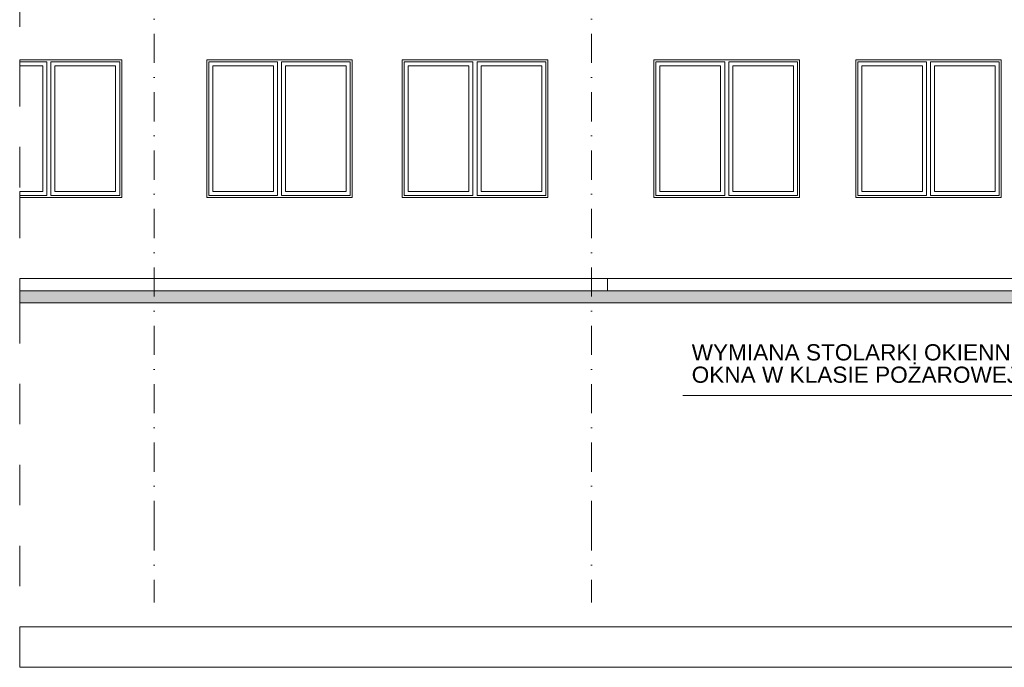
# Model space of a CAD drawing. Header units: centimetres. Extents: x -1103 to 10505, y -997 to 1780.
# Tile 36 of 102: x 7193 to 8410, y -902 to -102. Entities that reach past the tile are written whole.
import ezdxf
from ezdxf.enums import TextEntityAlignment as Align

# ---------------------------------------------------------------- set-up
doc = ezdxf.new("R2010")
doc.units = ezdxf.units.CM
doc.header["$LTSCALE"] = 0.1
doc.header["$MEASUREMENT"] = 0
doc.linetypes.add('Kropki i Kreski', pattern=[720, 360, -180, 0, -180])
doc.linetypes.add('Przerywana długa', pattern=[1000, 500, -500])
for name, color, linetype in [('0_Teren', 7, 'Continuous'), ('2_stropy.ISTN', 7, 'Continuous'), ('2_ściany zewnętrzne.ISTN', 7, 'Continuous'), ('3_opisy.K_IR', 7, 'Continuous'), ('4_osie.ISTN', 7, 'Continuous')]:
    doc.layers.add(name, color=color, linetype=linetype)
doc.styles.add('GENERATED_STYLE_1', font='txt')

# ---------------------------------------------------------------- blocks, each defined once
blk = doc.blocks.new('ElemPrzekroju_696_2', base_point=(10358.2, -421.5))
at = {"layer": '0_Teren', "linetype": 'Continuous', "lineweight": 0}
blk.add_hatch(color=252, dxfattribs=at).paths.add_polyline_path([(7192.7, -451.5), (8463.3, -451.5), (8463.3, -436.5), (7192.7, -436.5)])
at = {"layer": '0_Teren', "color": 252, "linetype": 'Przerywana długa', "lineweight": 0}
blk.add_line((7192.7, -436.5), (7192.7, -451.5), dxfattribs=at)
at = {"layer": '0_Teren', "color": 252, "linetype": 'Continuous', "lineweight": 0}
for p, q in [((8463.3, -436.5), (7192.7, -436.5)), ((8463.3, -451.5), (7192.7, -451.5))]:
    blk.add_line(p, q, dxfattribs=at)
blk = doc.blocks.new('ElemPrzekroju_712_2', base_point=(10358.2, -421.5))
at = {"layer": '2_ściany zewnętrzne.ISTN', "color": 7, "linetype": 'Przerywana długa', "lineweight": 0}
blk.add_line((7192.7, -451.5), (7192.7, -851.5), dxfattribs=at)
blk = doc.blocks.new('ElemPrzekroju_720_2', base_point=(10358.2, -421.5))
at = {"layer": '2_ściany zewnętrzne.ISTN', "color": 252, "linetype": 'Continuous', "lineweight": 13}
for p, q in [((8225.9, -321.5), (8225.9, -151.5)), ((8225.9, -151.5), (8405.9, -151.5)), ((8228.4, -154), (8228.4, -159)), ((8313.4, -154), (8228.4, -154)), ((8313.4, -159), (8313.4, -154)), ((8318.4, -154), (8318.4, -159)), ((8403.4, -154), (8318.4, -154)), ((8403.4, -159), (8403.4, -154)), ((8405.9, -151.5), (8405.9, -321.5)), ((8228.4, -159), (8228.4, -314)), ((8233.4, -314), (8233.4, -159)), ((8233.4, -159), (8308.4, -159)), ((8308.4, -159), (8308.4, -314)), ((8313.4, -314), (8313.4, -159)), ((8318.4, -159), (8318.4, -314)), ((8323.4, -314), (8323.4, -159)), ((8323.4, -159), (8398.4, -159)), ((8398.4, -159), (8398.4, -314)), ((8403.4, -314), (8403.4, -159)), ((8228.4, -314), (8228.4, -319)), ((8308.4, -314), (8233.4, -314)), ((8313.4, -319), (8313.4, -314)), ((8318.4, -314), (8318.4, -319)), ((8398.4, -314), (8323.4, -314)), ((8403.4, -319), (8403.4, -314)), ((8405.9, -321.5), (8225.9, -321.5)), ((8228.4, -319), (8313.4, -319)), ((8318.4, -319), (8403.4, -319))]:
    blk.add_line(p, q, dxfattribs=at)
blk = doc.blocks.new('ElemPrzekroju_721_2', base_point=(10358.2, -421.5))
at = {"layer": '2_ściany zewnętrzne.ISTN', "color": 252, "linetype": 'Continuous', "lineweight": 13}
for p, q in [((7976.5, -151.5), (8156.5, -151.5)), ((7976.5, -321.5), (7976.5, -151.5)), ((7979, -154), (7979, -159)), ((8064, -154), (7979, -154)), ((8064, -159), (8064, -154)), ((8069, -154), (8069, -159)), ((8154, -154), (8069, -154)), ((8154, -159), (8154, -154)), ((8156.5, -151.5), (8156.5, -321.5)), ((7979, -159), (7979, -314)), ((7984, -314), (7984, -159)), ((7984, -159), (8059, -159)), ((8059, -159), (8059, -314)), ((8064, -314), (8064, -159)), ((8069, -159), (8069, -314)), ((8074, -314), (8074, -159)), ((8074, -159), (8149, -159)), ((8149, -159), (8149, -314)), ((8154, -314), (8154, -159)), ((7979, -314), (7979, -319)), ((8059, -314), (7984, -314)), ((8064, -319), (8064, -314)), ((8069, -314), (8069, -319)), ((8149, -314), (8074, -314)), ((8154, -319), (8154, -314)), ((8156.5, -321.5), (7976.5, -321.5)), ((7979, -319), (8064, -319)), ((8069, -319), (8154, -319))]:
    blk.add_line(p, q, dxfattribs=at)
blk = doc.blocks.new('ElemPrzekroju_722_2', base_point=(10358.2, -421.5))
at = {"layer": '2_ściany zewnętrzne.ISTN', "color": 7, "linetype": 'Przerywana długa', "lineweight": 0}
for p, q in [((7192.7, -60.5), (7192.7, -151.5)), ((7192.7, -321.5), (7192.7, -421.5))]:
    blk.add_line(p, q, dxfattribs=at)
blk = doc.blocks.new('ElemPrzekroju_726_2', base_point=(10358.2, -421.5))
at = {"layer": '2_ściany zewnętrzne.ISTN', "color": 252, "linetype": 'Continuous', "lineweight": 13}
for p, q in [((7665.4, -321.5), (7665.4, -151.5)), ((7665.4, -151.5), (7845.4, -151.5)), ((7667.9, -154), (7667.9, -159)), ((7752.9, -154), (7667.9, -154)), ((7752.9, -159), (7752.9, -154)), ((7757.9, -154), (7757.9, -159)), ((7842.9, -154), (7757.9, -154)), ((7842.9, -159), (7842.9, -154)), ((7845.4, -151.5), (7845.4, -321.5)), ((7667.9, -159), (7667.9, -314)), ((7672.9, -314), (7672.9, -159)), ((7672.9, -159), (7747.9, -159)), ((7747.9, -159), (7747.9, -314)), ((7752.9, -314), (7752.9, -159)), ((7757.9, -159), (7757.9, -314)), ((7762.9, -314), (7762.9, -159)), ((7762.9, -159), (7837.9, -159)), ((7837.9, -159), (7837.9, -314)), ((7842.9, -314), (7842.9, -159)), ((7667.9, -314), (7667.9, -319)), ((7747.9, -314), (7672.9, -314)), ((7752.9, -319), (7752.9, -314)), ((7757.9, -314), (7757.9, -319)), ((7837.9, -314), (7762.9, -314)), ((7842.9, -319), (7842.9, -314)), ((7845.4, -321.5), (7665.4, -321.5)), ((7667.9, -319), (7752.9, -319)), ((7757.9, -319), (7842.9, -319))]:
    blk.add_line(p, q, dxfattribs=at)
blk = doc.blocks.new('ElemPrzekroju_765_2', base_point=(10358.2, -421.5))
at = {"layer": '2_ściany zewnętrzne.ISTN', "color": 252, "linetype": 'Continuous', "lineweight": 13}
for p, q in [((7423.8, -151.5), (7603.8, -151.5)), ((7423.8, -321.5), (7423.8, -151.5)), ((7426.3, -154), (7426.3, -159)), ((7511.3, -154), (7426.3, -154)), ((7511.3, -159), (7511.3, -154)), ((7516.3, -154), (7516.3, -159)), ((7601.3, -154), (7516.3, -154)), ((7601.3, -159), (7601.3, -154)), ((7603.8, -151.5), (7603.8, -321.5)), ((7426.3, -159), (7426.3, -314)), ((7431.3, -314), (7431.3, -159)), ((7431.3, -159), (7506.3, -159)), ((7506.3, -159), (7506.3, -314)), ((7511.3, -314), (7511.3, -159)), ((7516.3, -159), (7516.3, -314)), ((7521.3, -314), (7521.3, -159)), ((7521.3, -159), (7596.3, -159)), ((7596.3, -159), (7596.3, -314)), ((7601.3, -314), (7601.3, -159)), ((7426.3, -314), (7426.3, -319)), ((7506.3, -314), (7431.3, -314)), ((7511.3, -319), (7511.3, -314)), ((7516.3, -314), (7516.3, -319)), ((7596.3, -314), (7521.3, -314)), ((7601.3, -319), (7601.3, -314)), ((7603.8, -321.5), (7423.8, -321.5)), ((7426.3, -319), (7511.3, -319)), ((7516.3, -319), (7601.3, -319))]:
    blk.add_line(p, q, dxfattribs=at)
blk = doc.blocks.new('ElemPrzekroju_774_2', base_point=(10358.2, -421.5))
at = {"layer": '2_ściany zewnętrzne.ISTN', "color": 7, "linetype": 'Przerywana długa', "lineweight": 0}
for p, q in [((7192.7, -151.5), (7192.7, -154)), ((7192.7, -154), (7192.7, -159)), ((7192.7, -159), (7192.7, -314)), ((7192.7, -314), (7192.7, -319)), ((7192.7, -319), (7192.7, -321.5))]:
    blk.add_line(p, q, dxfattribs=at)
at = {"layer": '2_ściany zewnętrzne.ISTN', "color": 252, "linetype": 'Continuous', "lineweight": 13}
for p, q in [((7192.7, -151.5), (7318.8, -151.5)), ((7226.3, -154), (7192.7, -154)), ((7226.3, -159), (7226.3, -154)), ((7231.3, -154), (7231.3, -159)), ((7316.3, -154), (7231.3, -154)), ((7316.3, -159), (7316.3, -154)), ((7318.8, -151.5), (7318.8, -321.5)), ((7192.7, -159), (7221.3, -159)), ((7221.3, -159), (7221.3, -314)), ((7226.3, -314), (7226.3, -159)), ((7231.3, -159), (7231.3, -314)), ((7236.3, -314), (7236.3, -159)), ((7236.3, -159), (7311.3, -159)), ((7311.3, -159), (7311.3, -314)), ((7316.3, -314), (7316.3, -159)), ((7221.3, -314), (7192.7, -314)), ((7226.3, -319), (7226.3, -314)), ((7231.3, -314), (7231.3, -319)), ((7311.3, -314), (7236.3, -314)), ((7316.3, -319), (7316.3, -314)), ((7192.7, -319), (7226.3, -319)), ((7318.8, -321.5), (7192.7, -321.5)), ((7231.3, -319), (7316.3, -319))]:
    blk.add_line(p, q, dxfattribs=at)
blk = doc.blocks.new('ElemPrzekroju_1066_2', base_point=(10358.2, -421.5))
at = {"layer": '2_stropy.ISTN', "color": 7, "linetype": 'Przerywana długa', "lineweight": 0}
blk.add_line((7192.7, -891.5), (7192.7, -901.5), dxfattribs=at)
at = {"layer": '2_stropy.ISTN', "color": 252, "linetype": 'Continuous', "lineweight": 9}
blk.add_line((7192.7, -901.5), (8725.9, -901.5), dxfattribs=at)
blk = doc.blocks.new('ElemPrzekroju_1082_2', base_point=(10358.2, -421.5))
at = {"layer": '2_stropy.ISTN', "color": 252, "linetype": 'Continuous', "lineweight": 9}
blk.add_line((7192.7, -851.5), (8735.9, -851.5), dxfattribs=at)
at = {"layer": '2_stropy.ISTN', "color": 7, "linetype": 'Przerywana długa', "lineweight": 0}
blk.add_line((7192.7, -851.5), (7192.7, -891.5), dxfattribs=at)
blk = doc.blocks.new('ElemPrzekroju_1093_2', base_point=(10358.2, -421.5))
at = {"layer": '0_Teren', "color": 252, "linetype": 'Continuous', "lineweight": 9}
for p, q in [((7192.7, -421.5), (7919.3, -421.5)), ((7919.3, -421.5), (8463.3, -421.5)), ((7919.3, -436.5), (7919.3, -421.5))]:
    blk.add_line(p, q, dxfattribs=at)
at = {"layer": '0_Teren', "color": 7, "linetype": 'Przerywana długa', "lineweight": 0}
blk.add_line((7192.7, -421.5), (7192.7, -436.5), dxfattribs=at)
blk = doc.blocks.new('Standardowy znacznik osi[8]_2', base_point=(7899.6, 1278.5))
at = {"layer": '4_osie.ISTN', "color": 252, "linetype": 'Kropki i Kreski', "lineweight": 15}
for p, q in [((7899.6, 1178.5), (7899.6, 1278.5)), ((7899.6, 1178.5), (7899.6, -721.5)), ((7899.6, -721.5), (7899.6, -821.5))]:
    blk.add_line(p, q, dxfattribs=at)
at = {"layer": '4_osie.ISTN', "color": 252, "linetype": 'Continuous', "lineweight": 0}
blk.add_circle((7899.6, 1318.5), 40, dxfattribs=at)
at = {"layer": '4_osie.ISTN', "color": 252, "linetype": 'Kropki i Kreski', "lineweight": 15}
blk.add_point((7899.6, 1178.5), dxfattribs=at)
blk.add_point((7899.6, 1178.5), dxfattribs=at)
at = {"layer": '4_osie.ISTN', "color": 252, "lineweight": 0, "style": 'GENERATED_STYLE_1'}
blk.add_attdef('AC_MarkerText_1', text='', height=35, rotation=360, dxfattribs=at).set_placement((7899.6, 1320.5), align=Align.MIDDLE_CENTER)
blk = doc.blocks.new('Standardowy znacznik osi[9]_2', base_point=(8439.6, 1278.5))
at = {"layer": '4_osie.ISTN', "color": 252, "linetype": 'Kropki i Kreski', "lineweight": 15}
for p, q in [((8439.6, 1178.5), (8439.6, 1278.5)), ((8439.6, 1178.5), (8439.6, -721.5)), ((8439.6, -721.5), (8439.6, -821.5))]:
    blk.add_line(p, q, dxfattribs=at)
at = {"layer": '4_osie.ISTN', "color": 252, "linetype": 'Continuous', "lineweight": 0}
blk.add_circle((8439.6, 1318.5), 40, dxfattribs=at)
at = {"layer": '4_osie.ISTN', "color": 252, "linetype": 'Kropki i Kreski', "lineweight": 15}
blk.add_point((8439.6, 1178.5), dxfattribs=at)
blk.add_point((8439.6, 1178.5), dxfattribs=at)
at = {"layer": '4_osie.ISTN', "color": 252, "lineweight": 0, "style": 'GENERATED_STYLE_1'}
blk.add_attdef('AC_MarkerText_1', text='', height=35, rotation=360, dxfattribs=at).set_placement((8439.6, 1320.2), align=Align.MIDDLE_CENTER)
blk = doc.blocks.new('Standardowy znacznik osi[10]_2', base_point=(7358.9, 1278.5))
at = {"layer": '4_osie.ISTN', "color": 252, "linetype": 'Kropki i Kreski', "lineweight": 15}
for p, q in [((7358.9, 1178.5), (7358.9, 1278.5)), ((7358.9, 1178.5), (7358.9, -721.5)), ((7358.9, -721.5), (7358.9, -821.5))]:
    blk.add_line(p, q, dxfattribs=at)
at = {"layer": '4_osie.ISTN', "color": 252, "linetype": 'Continuous', "lineweight": 0}
blk.add_circle((7358.9, 1318.5), 40, dxfattribs=at)
at = {"layer": '4_osie.ISTN', "color": 252, "linetype": 'Kropki i Kreski', "lineweight": 15}
blk.add_point((7358.9, 1178.5), dxfattribs=at)
blk.add_point((7358.9, 1178.5), dxfattribs=at)
at = {"layer": '4_osie.ISTN', "color": 252, "lineweight": 0, "style": 'GENERATED_STYLE_1'}
blk.add_attdef('AC_MarkerText_1', text='', height=35, rotation=360, dxfattribs=at).set_placement((7358.9, 1320.2), align=Align.MIDDLE_CENTER)
blk = doc.blocks.new('Polilinia_13_2', base_point=(8012.1, -566))
at = {"layer": '3_opisy.K_IR', "linetype": 'Continuous', "lineweight": 0, "true_color": 0x000000}
blk.add_hatch(color=18, dxfattribs=at).paths.add_polyline_path([(8516.5, -356), (8509, -384), (8524, -384)])
at = {"layer": '3_opisy.K_IR', "color": 7, "linetype": 'Continuous', "lineweight": 15}
for p, q in [((8516.5, -356), (8509, -384)), ((8516.5, -356), (8524, -384)), ((8524, -384), (8509, -384))]:
    blk.add_line(p, q, dxfattribs=at)
at = {"layer": '3_opisy.K_IR', "color": 7, "linetype": 'Continuous', "lineweight": 15, "flags": 128}
blk.add_lwpolyline([(8012.1, -566), (8516.5, -566), (8516.5, -384)], dxfattribs=at)

msp = doc.modelspace()

# ---------------------------------------------------------------- block references
at = {"layer": '0_Teren', "lineweight": 0}
for name in ['ElemPrzekroju_1093_2', 'ElemPrzekroju_696_2']:
    msp.add_blockref(name, (10358.2, -421.5), dxfattribs=at)
at = {"layer": '2_stropy.ISTN', "lineweight": 0}
for name in ['ElemPrzekroju_1082_2', 'ElemPrzekroju_1066_2']:
    msp.add_blockref(name, (10358.2, -421.5), dxfattribs=at)
at = {"layer": '2_ściany zewnętrzne.ISTN', "lineweight": 0}
for name in ['ElemPrzekroju_722_2', 'ElemPrzekroju_774_2', 'ElemPrzekroju_765_2', 'ElemPrzekroju_726_2', 'ElemPrzekroju_721_2', 'ElemPrzekroju_720_2', 'ElemPrzekroju_712_2']:
    msp.add_blockref(name, (10358.2, -421.5), dxfattribs=at)
at = {"layer": '3_opisy.K_IR', "color": 7, "linetype": 'Continuous', "lineweight": 15}
msp.add_blockref('Polilinia_13_2', (8012.1, -566), dxfattribs=at)
at = {"layer": '4_osie.ISTN', "color": 252, "linetype": 'Continuous', "lineweight": 0}
for name, p, values in [('Standardowy znacznik osi[10]_2', (7358.9, 1278.5), {'AC_MarkerText_1': '5'}), ('Standardowy znacznik osi[8]_2', (7899.6, 1278.5), {'AC_MarkerText_1': '4'}), ('Standardowy znacznik osi[9]_2', (8439.6, 1278.5), {'AC_MarkerText_1': '3'})]:
    msp.add_blockref(name, p, dxfattribs=at).add_auto_attribs(values)

# ---------------------------------------------------------------- texts
at = {"layer": '3_opisy.K_IR', "color": 7, "linetype": 'Continuous', "lineweight": 0, "insert": (8023.2, -550.5), "char_height": 20, "width": 505.284, "attachment_point": 7, "line_spacing_factor": 0.827848, "style": 'GENERATED_STYLE_1'}
msp.add_mtext('\\A1;{\\pql;\\fArial|b0|i0|c238|p38;WYMIANA STOLARKI OKIENNEJ NA OKNA W KLASIE POŻAROWEJ EI60}', dxfattribs=at)

doc.saveas('drawing.dxf')
